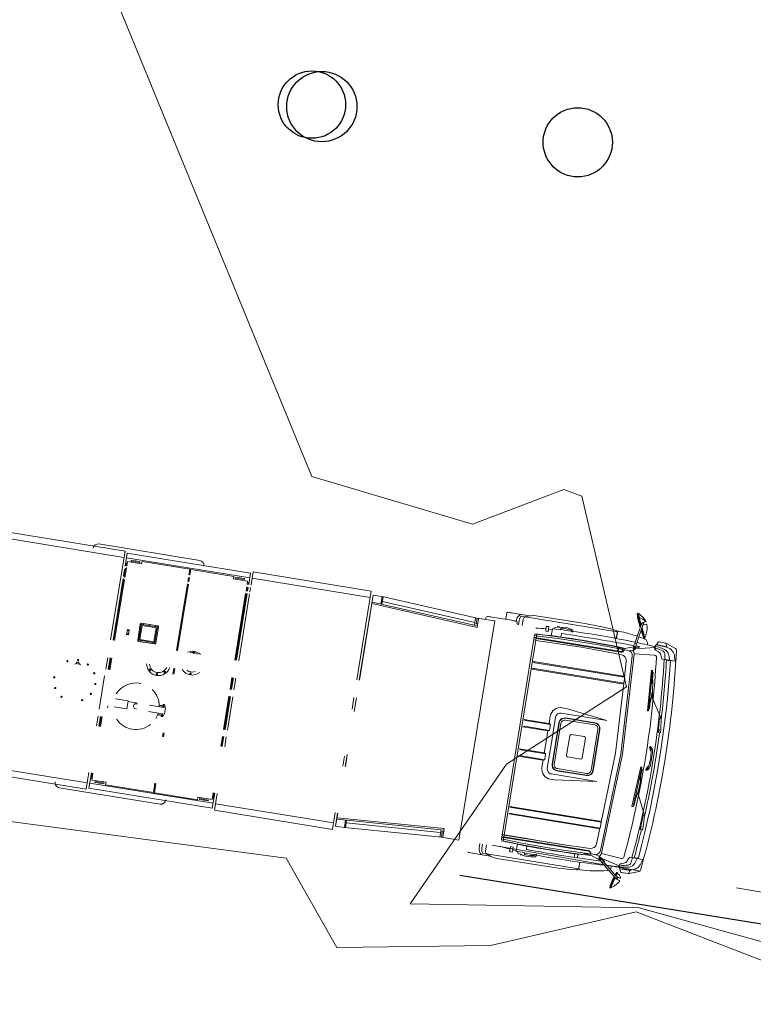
# Model space of a CAD drawing. Header units: metres. Extents: x 0 to 385757, y 0 to 6885278.
# Tile 64 of 108: x 308682 to 308689, y 6884449 to 6884459. Entities that reach past the tile are written whole.
import ezdxf

# ---------------------------------------------------------------- set-up
doc = ezdxf.new("R2010")
doc.units = ezdxf.units.M
doc.linetypes.add('STVEGKANT', pattern=[2.5, 1.5, -1])
for name, color, linetype in [('1', 1, 'Continuous'), ('K--DI---', 7, 'Continuous'), ('K--DI---Gjerde', 9, 'Continuous')]:
    doc.layers.add(name, color=color, linetype=linetype)
for name, color, linetype, lineweight in [('Brannbil', 9, 'Continuous', 9), ('K--DI---06002--MurLoddrett-STMUR', 8, 'STREK MED BDS208', 9), ('K--DI---07007--AnnetVegarealAvgrensning-STVEGKANT', 252, 'STVEGKANT', 20), ('K--DI---Høydekurve-KURVE', 8, 'Continuous', 9)]:
    doc.layers.add(name, color=color, linetype=linetype, lineweight=lineweight)
doc.layers.add('K--DI---HUS_PRIKK', color=7, linetype='Continuous', true_color=0x000000)
doc.linetypes.add('STREK MED BDS208', pattern='A,3.5,[208,BDS.shx,S=128,R=0,X=0,Y=0]', length=3.5)

# ---------------------------------------------------------------- blocks, each defined once
blk = doc.blocks.new('BDS199')
at = {"layer": 'K--DI---'}
blk.add_circle((0, 0), 5, dxfattribs=at)
blk = doc.blocks.new('1Etasje')
at = {"layer": 'Brannbil'}
for p, q in [((72600.3, 499672.9), (72564.6, 499576.3)), ((72682.5, 499678.7), (72726.3, 499689.7)), ((72726.3, 499593.9), (72726.3, 499689.7)), ((72731.3, 499638.5), (72731.3, 499603.1)), ((73304.2, 499635.6), (73135.6, 499525.2)), ((73319.1, 499636.5), (73304.2, 499635.6)), ((73427.9, 499660.7), (73318.7, 499644)), ((73318.7, 499644), (73319.6, 499629.1)), ((73319.6, 499629.1), (73429.4, 499635.8)), ((73462.8, 499662.8), (73427.9, 499660.7)), ((73429.1, 499640.7), (73464, 499642.9)), ((73429.4, 499635.8), (73429.1, 499640.7)), ((73433.9, 499634.2), (73459.9, 499635.4)), ((73439.6, 499641.4), (73439.9, 499634.5)), ((73453.5, 499642.2), (73453.8, 499635.2)), ((73459.9, 499635.4), (73460.2, 499628.5)), ((73464, 499642.9), (73462.8, 499662.8)), ((74315.7, 499638.2), (74314.8, 499623.2)), ((74426, 499641.6), (74315.7, 499638.2)), ((74461, 499639.6), (74426, 499641.6)), ((74459.8, 499619.6), (74461, 499639.6)), ((74747, 499638.5), (74747, 499603.1)), ((74795.8, 499678.7), (74752, 499689.7)), ((74752, 499593.9), (74752, 499689.7)), ((74878, 499672.9), (74913.7, 499576.3)), ((72560.7, 499496.4), (72563.2, 499568)), ((72596.8, 499583), (72567.4, 499573.5)), ((72593, 499476.1), (72596.9, 499586)), ((72593.9, 499477), (72602.7, 499584.6)), ((72602.8, 499585.8), (72596.9, 499586)), ((72717, 499549.5), (72687.3, 499538.9)), ((72726.3, 499562.7), (72726.3, 499602.6)), ((73433.9, 499634.2), (73434.2, 499627.7)), ((73616.7, 499584.9), (73624.7, 499574.9)), ((73624.7, 499574.9), (73658.7, 499590.9)), ((73632.5, 499588.8), (73624.7, 499574.9)), ((73626.2, 499596.6), (73632.5, 499588.8)), ((73658.7, 499590.9), (73658.7, 499594.3)), ((73819.6, 499590.9), (73819.6, 499594.3)), ((73853.6, 499574.9), (73819.6, 499590.9)), ((73852.1, 499596.6), (73845.8, 499588.8)), ((73845.8, 499588.8), (73853.6, 499574.9)), ((73861.6, 499584.9), (73853.6, 499574.9)), ((73854.6, 499531.8), (73855, 499538.8)), ((73855, 499538.8), (73964.8, 499532.3)), ((74119.6, 499542.1), (74041.3, 499538.8)), ((74300.2, 499631.6), (74119.6, 499542.1)), ((74315.2, 499630.7), (74300.2, 499631.6)), ((74314.8, 499623.2), (74424.6, 499616.7)), ((74424.6, 499616.7), (74424.9, 499621.7)), ((74424.9, 499621.7), (74459.8, 499619.6)), ((74428.8, 499614.7), (74428.3, 499608.1)), ((74428.8, 499614.7), (74454.8, 499612.7)), ((74435.3, 499621.1), (74434.8, 499614.2)), ((74449.3, 499620.2), (74448.8, 499613.2)), ((74454.8, 499612.7), (74454.3, 499605.8)), ((74752, 499562.7), (74752, 499593.9)), ((74761.3, 499549.5), (74791, 499538.9)), ((74875.5, 499585.8), (74881.4, 499586)), ((74884.4, 499477), (74875.6, 499584.6)), ((74885.3, 499476.1), (74881.4, 499586)), ((74881.5, 499583), (74910.9, 499573.5)), ((74917.6, 499496.4), (74915.1, 499568)), ((72593.1, 499479.1), (72564.5, 499490.7)), ((72595.9, 499476), (72593, 499476.1)), ((72611.3, 499468.7), (72593.9, 499477)), ((72621, 499468.7), (72611.3, 499468.7)), ((72618.9, 499465.1), (72622.5, 499465.1)), ((72621.8, 499468.7), (72621.8, 499465.1)), ((72622.5, 499465.1), (72669.4, 499275.2)), ((72641.8, 499466.8), (72628.5, 499472.1)), ((72646.8, 499482.8), (72641.8, 499466.8)), ((72650.8, 499482.8), (72646.8, 499482.8)), ((72658.1, 499507.8), (72650.8, 499482.8)), ((72701, 499477.2), (72719.2, 499270.4)), ((73263.9, 499507), (72854.7, 499482)), ((72854.7, 499482), (72855.5, 499470)), ((72855.5, 499470), (73264.7, 499495)), ((72873.3, 499490.1), (72983.1, 499496.8)), ((72873.7, 499483.2), (72873.3, 499490.1)), ((72983.1, 499496.8), (72983.5, 499489.9)), ((73135.6, 499525.2), (73058.2, 499512.4)), ((73244.5, 499512.8), (73134.8, 499506.1)), ((73134.8, 499506.1), (73135.2, 499499.1)), ((73245, 499505.8), (73244.5, 499512.8)), ((73264.7, 499495), (73263.9, 499507)), ((73835.6, 499532.9), (73834.9, 499520.9)), ((73834.9, 499520.9), (74244.2, 499496.7)), ((74244.9, 499508.7), (73835.6, 499532.9)), ((73964.8, 499532.3), (73964.4, 499525.3)), ((74116.5, 499523.3), (74116.1, 499516.3)), ((74226.3, 499516.8), (74116.5, 499523.3)), ((74225.9, 499509.8), (74226.3, 499516.8)), ((74244.2, 499496.7), (74244.9, 499508.7)), ((74777.3, 499477.2), (74759.1, 499270.4)), ((74855.8, 499465.1), (74808.9, 499275.2)), ((74820.2, 499507.8), (74827.5, 499482.8)), ((74827.5, 499482.8), (74831.5, 499482.8)), ((74831.5, 499482.8), (74836.5, 499466.8)), ((74836.5, 499466.8), (74849.8, 499472.1)), ((74837.6, 499304.7), (74972.6, 499465.6)), ((74851.4, 499293.1), (74986.4, 499454)), ((74859.4, 499465.1), (74855.8, 499465.1)), ((74856.5, 499468.7), (74856.5, 499465.1)), ((74857.3, 499468.7), (74867, 499468.7)), ((74867, 499468.7), (74884.4, 499477)), ((74882.4, 499476), (74885.3, 499476.1)), ((74885.2, 499479.1), (74913.8, 499490.7)), ((74925.4, 499456.9), (74927.9, 499460.4)), ((74925.6, 499449.9), (74925.4, 499456.9)), ((74958, 499448.1), (74925.4, 499456.9)), ((74925.6, 499449.9), (74953.2, 499442.5)), ((74960.8, 499451.5), (74927.9, 499460.4)), ((74935.2, 499464.4), (74933.7, 499458.8)), ((74975.6, 499493.7), (74968.3, 499462.4)), ((74972.4, 499437.3), (75085.9, 499406.9)), ((75089.6, 499412.9), (74977.1, 499443)), ((75089.2, 499417.1), (74980, 499446.4)), ((75001, 499491.1), (74990.5, 499456.4)), ((72407, 499343.4), (72419.3, 499313.3)), ((72542.7, 499352.3), (72448, 499308.2)), ((72546.1, 499348.4), (72456.6, 499306.7)), ((72546.9, 499343.3), (72465.2, 499305.2)), ((72537.2, 499349.8), (72537.2, 499349.9)), ((72546.1, 499348.4), (72542.7, 499352.3)), ((72546.9, 499343.3), (72546.1, 499348.4)), ((72599.6, 499387.8), (72609.5, 499387.8)), ((74878.7, 499387.8), (74868.8, 499387.8)), ((75084.2, 499421.9), (75083.4, 499418.7)), ((75085.9, 499406.9), (75089.6, 499412.9)), ((75089.6, 499412.9), (75089.2, 499417.1)), ((72309.3, 499244.7), (72354.6, 499265.9)), ((72309.6, 499240.5), (72309.3, 499244.7)), ((72309.6, 499240.5), (72350.1, 499259.3)), ((72314.3, 499235.2), (72309.6, 499240.5)), ((72313.3, 499250.3), (72314.7, 499247.3)), ((72353.6, 499253.6), (72314.3, 499235.2)), ((72419.6, 499294.9), (72349.7, 499262.3)), ((72350.4, 499257.1), (72349.7, 499262.3)), ((72428.2, 499293.4), (72350.4, 499257.1)), ((72353.9, 499253.2), (72350.4, 499257.1)), ((72436.8, 499291.9), (72353.9, 499253.2)), ((72355.1, 499264.8), (72354.6, 499265.9)), ((72383.3, 499332.9), (72399.7, 499300.6)), ((72385.6, 499327.3), (72399.8, 499300.4)), ((72615.1, 499260.4), (72408.4, 499296.9)), ((72618.3, 499278.2), (72411.5, 499314.6)), ((72618.3, 499278.2), (72615.1, 499260.4)), ((72615.1, 499260.4), (72644.3, 499253.3)), ((72618.3, 499278.2), (72648.2, 499274.9)), ((72648.2, 499274.9), (72644.3, 499253.3)), ((72653.2, 499251.7), (72644.3, 499253.3)), ((72657.8, 499273.2), (72648.2, 499274.9)), ((72650.5, 499307.9), (72658.5, 499273.7)), ((72684, 499166.4), (72651.8, 499255.5)), ((72699.4, 499212.1), (72680.1, 499265.7)), ((73739.2, 499316.6), (72722.5, 499270.7)), ((73739.2, 499247.7), (73029.2, 499215.6)), ((73739.2, 499316.6), (74755.8, 499270.7)), ((73739.2, 499247.7), (74449.1, 499215.6)), ((74778.9, 499212.1), (74798.2, 499265.7)), ((74794.3, 499166.4), (74826.5, 499255.5)), ((74810.5, 499275.5), (74816.8, 499283)), ((74837.6, 499304.7), (74816.8, 499283)), ((74833.6, 499268.9), (74816.8, 499283)), ((74827.8, 499307.9), (74823.6, 499290.1)), ((74827.3, 499261.4), (74833.6, 499268.9)), ((74851.4, 499293.1), (74833.6, 499268.9)), ((74851.4, 499293.1), (74837.6, 499304.7)), ((72681.3, 499173.7), (72677.9, 499083.2)), ((72681.6, 499148.6), (72717.2, 499148.6)), ((72688.8, 499096.5), (72685.1, 499160.7)), ((72749.2, 499147), (72746.7, 499081.2)), ((72968.3, 499212.8), (72807.3, 499205.6)), ((72961.2, 499198), (72961.2, 498282.8)), ((72968.7, 499213.5), (72962.2, 499201.9)), ((72969.2, 499214.1), (72969.2, 498298.8)), ((73027.2, 499215.6), (72971.2, 499215.6)), ((73029.2, 499215.6), (73029.2, 498298.8)), ((73029.8, 499213.5), (73036.2, 499201.9)), ((73037.2, 499198), (73037.2, 498282.8)), ((74441.1, 499198), (74441.1, 498282.8)), ((74448.5, 499213.5), (74442.1, 499201.9)), ((74449.1, 499215.6), (74449.1, 498298.8)), ((74451.1, 499215.6), (74507.1, 499215.6)), ((74509.1, 499214.1), (74509.1, 498298.8)), ((74509.6, 499213.5), (74516.1, 499201.9)), ((74510, 499212.8), (74671, 499205.6)), ((74517.1, 499198), (74517.1, 498282.8)), ((74729.1, 499147), (74731.6, 499081.2)), ((74789.5, 499096.5), (74793.2, 499160.7)), ((74797, 499173.7), (74800.4, 499083.2)), ((72529.3, 499065.2), (72529.3, 498128.4)), ((72534.8, 499069.9), (72596.3, 499069.9)), ((72540.9, 499067.9), (72596.3, 499067.9)), ((72677.9, 499083.2), (72673.4, 498883)), ((72681.6, 499108.6), (72717.2, 499108.6)), ((72691.8, 499093.6), (72694.3, 499093.6)), ((72718.5, 499138.4), (72718.5, 498272.7)), ((72726.1, 499134.2), (72726.1, 498272.7)), ((72746.7, 499081.1), (72742.2, 498882)), ((73428.2, 499107.8), (73373.4, 498682.7)), ((73428.2, 499107.8), (73428.2, 498642.8)), ((73528.5, 499053.6), (73949.8, 499053.6)), ((73528.5, 499050.4), (73949.8, 499050.4)), ((74050.1, 499107.8), (74050.1, 498642.8)), ((74050.1, 499107.8), (74104.9, 498682.7)), ((74731.6, 499081.1), (74736.1, 498882)), ((74752.2, 499134.2), (74752.2, 498272.7)), ((74759.8, 499138.4), (74759.8, 498272.7)), ((74786.5, 499093.6), (74784, 499093.6)), ((74800.4, 499083.2), (74804.9, 498883)), ((74943.5, 499069.9), (74882, 499069.9)), ((74937.4, 499067.9), (74882, 499067.9)), ((74949, 499065.2), (74949, 498128.4)), ((73469.3, 498693.2), (73469.3, 498994.4)), ((73472.5, 498693.2), (73472.5, 498994.4)), ((73490.6, 498692.6), (73490.6, 498994.9)), ((73528.5, 499032.3), (73949.8, 499032.3)), ((73987.7, 498692.6), (73987.7, 498994.9)), ((74005.8, 498693.2), (74005.8, 498994.4)), ((74009, 498693.2), (74009, 498994.4)), ((74843, 499036.9), (74803.9, 499036.9)), ((74843.4, 499004.9), (74805.1, 499004.9)), ((72673.4, 498883), (72672.4, 498732.7)), ((72742.2, 498882), (72741.2, 498733)), ((73624.1, 498778.8), (73624.1, 498908.8)), ((73639.1, 498923.8), (73839.2, 498923.8)), ((73854.2, 498778.8), (73854.2, 498908.8)), ((74735, 498909.3), (74735, 498250.5)), ((74736.1, 498882), (74737.1, 498733)), ((74804.9, 498883), (74805.9, 498732.7)), ((73639.1, 498763.8), (73839.2, 498763.8)), ((72499.4, 498689.9), (72499.4, 498236.1)), ((72672.4, 498732.7), (72675.9, 498482.6)), ((72741.2, 498733), (72744.7, 498483.5)), ((73373.4, 498682.8), (73373.4, 498642.8)), ((73528.5, 498655.3), (73949.8, 498655.3)), ((74104.9, 498682.8), (74104.9, 498642.8)), ((74737.1, 498733), (74733.6, 498483.5)), ((74805.9, 498732.7), (74802.4, 498482.6)), ((74978.9, 498689.9), (74978.9, 498236.1)), ((72579.6, 498620.9), (72601.6, 498624.9)), ((72601.6, 498610.9), (72588.7, 498609)), ((72601.6, 498610.9), (72601.6, 498624.9)), ((73478.2, 498592.8), (73739.2, 498592.8)), ((73528.5, 498637.2), (73949.8, 498637.2)), ((73528.5, 498633.9), (73949.8, 498633.9)), ((73558.6, 498551.5), (73552.2, 498539.8)), ((73559.2, 498552.1), (73559.2, 498298.8)), ((73618, 498552.5), (73560.4, 498552.5)), ((73619.2, 498552.1), (73619.2, 498298.8)), ((73619.7, 498551.5), (73626.2, 498539.8)), ((74000.1, 498592.8), (73739.2, 498592.8)), ((73858.6, 498551.5), (73852.1, 498539.8)), ((73859.1, 498552.1), (73859.1, 498298.8)), ((73860.3, 498552.5), (73918, 498552.5)), ((73919.1, 498552.1), (73919.1, 498298.8)), ((73919.7, 498551.5), (73926.1, 498539.8)), ((74898.7, 498620.9), (74876.7, 498624.9)), ((74876.7, 498610.9), (74876.7, 498624.9)), ((74876.7, 498610.9), (74889.6, 498609)), ((72586.6, 498437.9), (72569.6, 498517.9)), ((72571.6, 498485.9), (72576.4, 498485.9)), ((72571.6, 498485.9), (72571.6, 498465.9)), ((72571.6, 498465.9), (72580.6, 498465.9)), ((72601.6, 498435.9), (72601.6, 498497.9)), ((72641.2, 498514.9), (72671.3, 498514.9)), ((72675.9, 498482.8), (72681.4, 498282.8)), ((72690.9, 498482.8), (72699.4, 498282.8)), ((72744.7, 498483.5), (72746.8, 498272.7)), ((73478.2, 498538), (73551.4, 498538)), ((73478.2, 498538), (73551.4, 498538)), ((73551.2, 498536), (73551.2, 498282.8)), ((73626.9, 498538), (73739.2, 498538)), ((73627.2, 498536), (73627.2, 498282.8)), ((73851.4, 498538), (73739.2, 498538)), ((73851.1, 498536), (73851.1, 498282.8)), ((74000.1, 498538), (73926.9, 498538)), ((74000.1, 498538), (73926.9, 498538)), ((73927.1, 498536), (73927.1, 498282.8)), ((74733.6, 498483.5), (74731.5, 498272.7)), ((74787.4, 498482.8), (74778.9, 498282.8)), ((74802.4, 498482.8), (74796.9, 498282.8)), ((74837.1, 498514.9), (74807, 498514.9)), ((74876.7, 498435.9), (74876.7, 498497.9)), ((74891.7, 498437.9), (74908.7, 498517.9)), ((74906.7, 498465.9), (74897.7, 498465.9)), ((74906.7, 498485.9), (74901.9, 498485.9)), ((74906.7, 498485.9), (74906.7, 498465.9)), ((72601.6, 498435.9), (72586.6, 498437.9)), ((72637.3, 498380.9), (72587.4, 498377.8)), ((72587.4, 498377.8), (72588.9, 498352.9)), ((72588.9, 498352.9), (72638.8, 498356)), ((72606.9, 498417.9), (72674.6, 498417.9)), ((72610.2, 498417.9), (72612.3, 498382.9)), ((72638.8, 498356), (72637.3, 498380.9)), ((74871.4, 498417.9), (74803.7, 498417.9)), ((74839.5, 498356), (74841, 498380.9)), ((74889.4, 498352.9), (74839.5, 498356)), ((74841, 498380.9), (74890.9, 498377.8)), ((74868.1, 498417.9), (74866, 498382.9)), ((74876.7, 498435.9), (74891.7, 498437.9)), ((74890.9, 498377.8), (74889.4, 498352.9)), ((72680.3, 498298), (72681.2, 498289.7)), ((72680.9, 498271.8), (72681.7, 498250.5)), ((72681.4, 498282.8), (72681.7, 498272.7)), ((72681.7, 498272.7), (74796.6, 498272.7)), ((72694.2, 498269.8), (72694.2, 498253.8)), ((72697.1, 498250.9), (74781.2, 498250.9)), ((72699.4, 498282.8), (72700.1, 498272.7)), ((72715.6, 498269.8), (72715.6, 498253.8)), ((72723.2, 498269.8), (72723.2, 498253.8)), ((72743.9, 498269.8), (72743.9, 498253.8)), ((74734.4, 498269.8), (74734.4, 498253.8)), ((74755.1, 498269.8), (74755.1, 498253.8)), ((74762.7, 498269.8), (74762.7, 498253.8)), ((74778.9, 498282.8), (74778.2, 498272.7)), ((74784.1, 498269.8), (74784.1, 498253.8)), ((74796.9, 498282.8), (74796.6, 498272.7)), ((74797.4, 498271.8), (74796.6, 498250.5)), ((74798, 498298), (74797.1, 498289.7)), ((72511.8, 497943.6), (72511.8, 498168)), ((74966.5, 497943.6), (74966.5, 498168)), ((72526.8, 498089.8), (72526.8, 498133)), ((72554.3, 498112), (72619.3, 498112)), ((72574.8, 498072.4), (72619.3, 498072.4)), ((72619.3, 498059.1), (72604.1, 498059.1)), ((74924, 498112), (74859, 498112)), ((74903.5, 498072.4), (74859, 498072.4)), ((74951.5, 498089.8), (74951.5, 498133)), ((72511.8, 497943.6), (72511.8, 497990.7)), ((72574.8, 498044.9), (72588, 498044.9)), ((72584.3, 497797.9), (72584.3, 497997.9)), ((74903.5, 498044.9), (74859, 498044.9)), ((74966.5, 497943.6), (74966.5, 497990.7)), ((72515.4, 497938.9), (72584.3, 497938.9)), ((72619.3, 497830.4), (74859, 497830.4)), ((72619.3, 497650.4), (72619.3, 497830.4)), ((74859, 497650.4), (74859, 497830.4)), ((72559.2, 496670.5), (72619.3, 497650.4)), ((72619.3, 497736.7), (72604.1, 497736.7)), ((72711.1, 497665.4), (72619.3, 497665.4)), ((72678.6, 497650.4), (72619.3, 497650.4)), ((72629.6, 496580.5), (72696.1, 497665.4)), ((72644.7, 496580.5), (72711.1, 497665.4)), ((72678.6, 497650.4), (72678.6, 497665.4)), ((74833.6, 496580.5), (74767.2, 497665.4)), ((74767.2, 497665.4), (74859, 497665.4)), ((74848.7, 496580.5), (74782.2, 497665.4)), ((74799.7, 497650.4), (74799.7, 497665.4)), ((74799.7, 497650.4), (74859, 497650.4)), ((74919.1, 496670.5), (74859, 497650.4)), ((72607.7, 496680.4), (72666.2, 497635.4)), ((72694.3, 497635.4), (72619.3, 497635.4)), ((72693.1, 497615.3), (72693.1, 497613.3)), ((74784, 497635.4), (74859, 497635.4)), ((74870.6, 496680.4), (74812.1, 497635.4)), ((72559.2, 496680.5), (72635.7, 496680.5)), ((72559.2, 496620.5), (72559.2, 496670.5)), ((72559.2, 496670.5), (72635.1, 496670.5)), ((74842.6, 496680.3), (74918.5, 496680.5)), ((74843.2, 496670.3), (74919.1, 496670.5)), ((74919.1, 496670.5), (74919.1, 496578.5)), ((72559.2, 496580.5), (72559.2, 496620.5)), ((72559.2, 496580.5), (73429.2, 496580.5)), ((72559.2, 496578.5), (73429.2, 496578.5)), ((73609.2, 496580.5), (73748.8, 496580.5)), ((73609.2, 496578.5), (73748.8, 496578.5)), ((74188.8, 496580.5), (74308.8, 496580.5)), ((74188.8, 496578.5), (74308.8, 496578.5)), ((74785.4, 496580.5), (74919.1, 496580.5)), ((74785.4, 496578.5), (74919.1, 496578.5)), ((72522.3, 496554.5), (73429.2, 496554.5)), ((72522.3, 496554.5), (72522.3, 495347.6)), ((72587.3, 496554.5), (72587.3, 495347.6)), ((73609.2, 496554.5), (73728.8, 496554.5)), ((74208.8, 496554.5), (74308.8, 496554.5)), ((74785.4, 496554.5), (74956, 496554.5)), ((74891, 496554.5), (74891, 495347.6)), ((74956, 496554.5), (74956, 495347.6)), ((72522.3, 495347.6), (72656.3, 495347.6)), ((72538.3, 495323.7), (72538.3, 494063.8)), ((72538.3, 495323.7), (72656.3, 495323.7)), ((72587.3, 495347.6), (72656.3, 495347.6)), ((72588.3, 494063.8), (72588.3, 495323.7)), ((72623.3, 495307.7), (72623.3, 495162.7)), ((72623.3, 495307.7), (72656.3, 495307.7)), ((72638.3, 495307.7), (72638.3, 495323.7)), ((72638.3, 495317.7), (72656.3, 495317.7)), ((72681.5, 495347.6), (72724.6, 495347.6)), ((72681.5, 495347.6), (72724.6, 495347.6)), ((72681.5, 495323.7), (72724.6, 495323.7)), ((72681.5, 495317.7), (72724.6, 495317.7)), ((72681.5, 495307.7), (72724.6, 495307.7)), ((72748, 495347.6), (73429.2, 495347.6)), ((72748, 495347.6), (73429.2, 495347.6)), ((72748, 495323.7), (73429.2, 495323.7)), ((72748, 495317.7), (73429.2, 495317.7)), ((72748, 495307.7), (73429.2, 495307.7)), ((73609.2, 495347.6), (73728.8, 495347.6)), ((73609.2, 495347.6), (73728.8, 495347.6)), ((73609.2, 495323.7), (73728.8, 495323.7)), ((73609.2, 495317.7), (73728.8, 495317.7)), ((73609.2, 495307.7), (73728.8, 495307.7)), ((74138.8, 495347.6), (73798.8, 495347.6)), ((73798.8, 495347.6), (73864, 495347.6)), ((74138.8, 495323.7), (73798.8, 495323.7)), ((73798.8, 495317.7), (74138.8, 495317.7)), ((73798.8, 495307.7), (74138.8, 495307.7)), ((74308.8, 495347.6), (74208.8, 495347.6)), ((74308.8, 495323.7), (74208.8, 495323.7)), ((74208.8, 495317.7), (74308.8, 495317.7)), ((74208.8, 495307.7), (74308.8, 495307.7)), ((74956, 495347.6), (74785.4, 495347.6)), ((74940, 495323.7), (74785.4, 495323.7)), ((74785.4, 495317.7), (74840, 495317.7)), ((74785.4, 495307.7), (74855, 495307.7)), ((74840, 495307.7), (74840, 495323.7)), ((74855, 495307.7), (74855, 495162.7)), ((74890, 494063.8), (74890, 495323.7)), ((74940, 495323.7), (74940, 494063.8)), ((72623.3, 495162.7), (72598.3, 495162.7)), ((72598.3, 495162.7), (72623.3, 495162.7)), ((72598.3, 494723.5), (72598.3, 495162.7)), ((74855, 495162.7), (74880, 495162.7)), ((74880, 494723.5), (74880, 495162.7)), ((72494.3, 494798.2), (72494.3, 493768.3)), ((74984, 494798.2), (74984, 493768.3)), ((72656.3, 494723.5), (72598.3, 494723.5)), ((72598.3, 494224.8), (72598.3, 494713.5)), ((72598.3, 494713.5), (72656.3, 494713.5)), ((72724.6, 494723.5), (72681.5, 494723.5)), ((72681.5, 494713.5), (72724.6, 494713.5)), ((73429.2, 494723.5), (72748, 494723.5)), ((72748, 494713.5), (73429.2, 494713.5)), ((73669.6, 494723.5), (73609.2, 494723.5)), ((73609.2, 494713.5), (73669.6, 494713.5)), ((73986.6, 494680.2), (73986.6, 494668.2)), ((73999.1, 494680.2), (73986.6, 494680.2)), ((73999.1, 494629.3), (73999.1, 494689.7)), ((73999.1, 494689.7), (74003.1, 494689.7)), ((73999.1, 494680.7), (74003.1, 494680.7)), ((74003.1, 494630.2), (74003.1, 494689.7)), ((74016.6, 494680.2), (74003.1, 494680.2)), ((74016.6, 494697.2), (74081.6, 494697.2)), ((74016.6, 494533.2), (74016.6, 494697.2)), ((74081.6, 494697.2), (74081.6, 494533.2)), ((74095.1, 494680.2), (74081.6, 494680.2)), ((74095.1, 494630.2), (74095.1, 494689.7)), ((74099.1, 494689.7), (74095.1, 494689.7)), ((74099.1, 494680.7), (74095.1, 494680.7)), ((74099.1, 494629.3), (74099.1, 494689.7)), ((74111.6, 494680.2), (74099.1, 494680.2)), ((74111.6, 494668.2), (74111.6, 494680.2)), ((74269.6, 494723.5), (74308.8, 494723.5)), ((74269.6, 494713.5), (74308.8, 494713.5)), ((74785.4, 494723.5), (74880, 494723.5)), ((74785.4, 494713.5), (74880, 494713.5)), ((74880, 494224.8), (74880, 494713.5)), ((73986.6, 494668.2), (73999.1, 494668.2)), ((74003.1, 494668.2), (74016.6, 494668.2)), ((74081.6, 494668.2), (74095.1, 494668.2)), ((74099.1, 494668.2), (74111.6, 494668.2)), ((73225.7, 494477.8), (73225.7, 494325.8)), ((73382.7, 494482.8), (73230.7, 494482.8)), ((73234.7, 494473.8), (73234.7, 494329.8)), ((73378.7, 494473.8), (73234.7, 494473.8)), ((73244.2, 494488.3), (73250.2, 494488.3)), ((73247.2, 494485.3), (73247.2, 494491.3)), ((73304.2, 494488.3), (73310.2, 494488.3)), ((73307.2, 494485.3), (73307.2, 494491.3)), ((73364.2, 494488.3), (73370.2, 494488.3)), ((73367.2, 494485.3), (73367.2, 494491.3)), ((73378.7, 494329.8), (73378.7, 494473.8)), ((73387.7, 494325.8), (73387.7, 494477.8)), ((73223.2, 494462.3), (73217.2, 494462.3)), ((73223.2, 494402.3), (73217.2, 494402.3)), ((73220.2, 494459.3), (73220.2, 494465.3)), ((73220.2, 494399.3), (73220.2, 494405.4)), ((73390.2, 494462.3), (73396.2, 494462.3)), ((73390.2, 494402.3), (73396.2, 494402.3)), ((73393.2, 494459.3), (73393.2, 494465.3)), ((73393.2, 494399.3), (73393.2, 494405.4)), ((74016.6, 494312.3), (74016.6, 494409.2)), ((73223.2, 494342.3), (73217.2, 494342.3)), ((73220.2, 494339.3), (73220.2, 494345.4)), ((73230.7, 494320.8), (73382.7, 494320.8)), ((73234.7, 494329.8), (73378.7, 494329.8)), ((73244.2, 494315.3), (73250.2, 494315.3)), ((73247.2, 494318.4), (73247.2, 494312.3)), ((73304.2, 494315.3), (73310.2, 494315.3)), ((73307.2, 494318.4), (73307.2, 494312.3)), ((73364.2, 494315.3), (73370.2, 494315.3)), ((73367.2, 494318.4), (73367.2, 494312.3)), ((73390.2, 494342.3), (73396.2, 494342.3)), ((73393.2, 494339.3), (73393.2, 494345.4)), ((74009.1, 494312.3), (74089.1, 494312.3)), ((74009.1, 494183.2), (74009.1, 494312.3)), ((74089.1, 494183.2), (74089.1, 494312.3)), ((72623.3, 494224.8), (72598.3, 494224.8)), ((72623.3, 494224.8), (72623.3, 494079.8)), ((73299.6, 494189.4), (73299.6, 494209.4)), ((73349.6, 494209.4), (73299.6, 494209.4)), ((73299.6, 494189.4), (73299.6, 494204.4)), ((73349.6, 494189.4), (73299.6, 494189.4)), ((73349.6, 494189.4), (73299.6, 494189.4)), ((73309.6, 494199.4), (73301.6, 494199.4)), ((73305.6, 494195.4), (73305.6, 494203.4)), ((73347.6, 494199.4), (73339.6, 494199.4)), ((73343.6, 494195.4), (73343.6, 494203.4)), ((73349.6, 494209.4), (73349.6, 494189.4)), ((73349.6, 494204.4), (73349.6, 494189.4)), ((74855, 494224.8), (74880, 494224.8)), ((74855, 494224.8), (74855, 494079.8)), ((72623.3, 494079.8), (72665.6, 494079.8)), ((72684.4, 494079.8), (72788.6, 494079.8)), ((72807.4, 494079.8), (73429.2, 494079.8)), ((73609.2, 494079.8), (73729.2, 494079.8)), ((74095.1, 494119.3), (74089.1, 494119.3)), ((74111.6, 494119.3), (74099.1, 494119.3)), ((74208.8, 494079.8), (74308.8, 494079.8)), ((74785.4, 494079.8), (74855, 494079.8)), ((74840, 494063.8), (74840, 494079.8)), ((72522.3, 494038.8), (73429.2, 494038.8)), ((72522.3, 494038.8), (72522.3, 490347.1)), ((72538.3, 494063.8), (72672.8, 494063.8)), ((72587.3, 494038.8), (72587.3, 490347.1)), ((72638.3, 494069.8), (72669.2, 494069.8)), ((72691.4, 494069.8), (72781.6, 494069.8)), ((72702.2, 494063.8), (72770.8, 494063.8)), ((72800.2, 494063.8), (73429.2, 494063.8)), ((72803.8, 494069.8), (73429.2, 494069.8)), ((73429.2, 494038.8), (73209.7, 494038.8)), ((73609.2, 494069.8), (73728.8, 494069.8)), ((73609.2, 494063.8), (73728.8, 494063.8)), ((73728.8, 494038.8), (73609.2, 494038.8)), ((73609.2, 494038.8), (73728.8, 494038.8)), ((73739.2, 494038.8), (73739.2, 494038.8)), ((74138.8, 494038.8), (73798.8, 494038.8)), ((73798.8, 494038.8), (74138.8, 494038.8)), ((74208.8, 494069.8), (74308.8, 494069.8)), ((74208.8, 494063.8), (74308.8, 494063.8)), ((74268.6, 494038.8), (74208.8, 494038.8)), ((74208.8, 494038.8), (74308.8, 494038.8)), ((74785.4, 494069.8), (74840, 494069.8)), ((74785.4, 494063.8), (74940, 494063.8)), ((74785.4, 494038.8), (74956, 494038.8)), ((74891, 490347.1), (74891, 494038.8)), ((74956, 494038.8), (74956, 490347.1)), ((73785.9, 493935.7), (73783.1, 493930.7)), ((73783.1, 493930.7), (73784.5, 493928.2)), ((73785.9, 493925.7), (73784.5, 493928.2)), ((73791.8, 493925.6), (73785.9, 493935.8)), ((73791.7, 493935.7), (73785.9, 493935.7)), ((73791.7, 493925.7), (73785.9, 493925.7)), ((73793.2, 493933.2), (73791.7, 493935.7)), ((73794.6, 493930.7), (73791.7, 493925.7)), ((73793.2, 493933.2), (73794.6, 493930.7)), ((73899.8, 493958.8), (73887.8, 493958.8)), ((73893.8, 493964.6), (73888.8, 493961.7)), ((73888.8, 493961.7), (73888.8, 493958.8)), ((73888.8, 493955.9), (73888.8, 493958.8)), ((73893.8, 493953), (73888.8, 493955.9)), ((73893.8, 493952.4), (73893.8, 493965.2)), ((73898.8, 493961.7), (73893.8, 493964.6)), ((73898.8, 493955.9), (73893.8, 493953)), ((73898.8, 493958.8), (73898.8, 493961.7)), ((73898.8, 493958.8), (73898.8, 493955.9)), ((73993, 493930.7), (73994.5, 493933.2)), ((73995.9, 493925.7), (73993, 493930.7)), ((73995.9, 493935.7), (73994.5, 493933.2)), ((74001.7, 493935.7), (73995.9, 493935.7)), ((74001.7, 493925.7), (73995.9, 493925.7)), ((74004.6, 493930.7), (74001.7, 493935.7)), ((74003.1, 493928.2), (74001.7, 493925.7)), ((74003.1, 493928.2), (74004.6, 493930.7)), ((73717.1, 493850.9), (73706.9, 493856.8)), ((73712, 493859.6), (73707, 493856.7)), ((73707, 493856.7), (73707, 493850.9)), ((73707, 493850.9), (73709.5, 493849.5)), ((73712, 493848), (73709.5, 493849.5)), ((73714.5, 493858.1), (73712, 493859.6)), ((73717, 493850.9), (73712, 493848)), ((73714.5, 493858.1), (73717, 493856.7)), ((73717, 493856.7), (73717, 493850.9)), ((74070.7, 493856.7), (74073.2, 493858.1)), ((74070.7, 493850.9), (74070.7, 493856.7)), ((74075.7, 493848), (74070.7, 493850.9)), ((74075.7, 493859.6), (74073.2, 493858.1)), ((74080.7, 493856.7), (74075.7, 493859.6)), ((74078.2, 493849.5), (74075.7, 493848)), ((74078.2, 493849.5), (74080.7, 493850.9)), ((74080.7, 493850.9), (74080.7, 493856.7)), ((73689.7, 493748.8), (73677.9, 493748.8)), ((73681, 493753.8), (73678.1, 493748.8)), ((73678.1, 493748.8), (73681, 493743.8)), ((73692.2, 493748.8), (73680.4, 493748.8)), ((73683.8, 493753.8), (73681, 493753.8)), ((73681, 493743.8), (73683.8, 493743.8)), ((73683.8, 493753.8), (73686.7, 493753.8)), ((73686.7, 493743.8), (73683.8, 493743.8)), ((73686.7, 493753.8), (73689.6, 493748.8)), ((73689.6, 493748.8), (73686.7, 493743.8)), ((73705.6, 493741.8), (73705.6, 493755.8)), ((73723.1, 493763.8), (73713.6, 493763.8)), ((73723.1, 493733.8), (73713.6, 493733.8)), ((73717.1, 493646.8), (73706.9, 493640.9)), ((73709.5, 493648.2), (73707, 493646.7)), ((73707, 493646.7), (73707, 493640.9)), ((73707, 493640.9), (73712, 493638.1)), ((73709.5, 493648.2), (73712, 493649.6)), ((73712, 493649.6), (73717, 493646.7)), ((73712, 493638.1), (73714.5, 493639.5)), ((73717, 493640.9), (73714.5, 493639.5)), ((73717, 493646.7), (73717, 493640.9)), ((74070.7, 493646.7), (74075.7, 493649.6)), ((74070.7, 493640.9), (74070.7, 493646.7)), ((74073.2, 493639.5), (74070.7, 493640.9)), ((74073.2, 493639.5), (74075.7, 493638.1)), ((74075.7, 493649.6), (74078.2, 493648.2)), ((74075.7, 493638.1), (74080.7, 493640.9)), ((74080.7, 493646.7), (74078.2, 493648.2)), ((74080.7, 493640.9), (74080.7, 493646.7)), ((73888.8, 493541.7), (73893.8, 493544.6)), ((73888.8, 493538.8), (73888.8, 493541.7)), ((73888.8, 493538.8), (73888.8, 493536)), ((73888.8, 493536), (73893.8, 493533.1)), ((73893.8, 493547.2), (73893.8, 493535.4)), ((73893.8, 493544.6), (73898.8, 493541.7)), ((73893.8, 493533.1), (73898.8, 493536)), ((73898.8, 493541.7), (73898.8, 493538.8)), ((73898.8, 493536), (73898.8, 493538.8)), ((73993, 493567), (73995.9, 493572)), ((73994.5, 493564.5), (73993, 493567)), ((73994.5, 493564.5), (73995.9, 493562)), ((73995.9, 493572.1), (74001.8, 493561.9)), ((73995.9, 493572), (74001.7, 493572)), ((73995.9, 493562), (74001.7, 493562)), ((74001.7, 493572), (74003.1, 493569.5)), ((74001.7, 493562), (74004.6, 493567)), ((74004.6, 493567), (74003.1, 493569.5))]:
    blk.add_line(p, q, dxfattribs=at)
for points in [[(72611.3, 499468.7, -0.049602), (72627.7, 499565.8)], [(72631, 499477.8, -0.051562), (72645.5, 499552.6)], [(74847.3, 499477.8, 0.051562), (74832.8, 499552.6)], [(74867, 499468.7, 0.049602), (74850.6, 499565.8)], [(73739.2, 499301.6), (72746.2, 499256.7, 0.39005), (72697.6, 499207.8), (72692.9, 499082.8), (72688.4, 498882.8), (72687.4, 498732.8), (72690.9, 498482.8)], [(73739.2, 499301.6), (74732.1, 499256.7, -0.39005), (74780.7, 499207.8), (74785.4, 499082.8), (74789.9, 498882.8), (74790.9, 498732.8), (74787.4, 498482.8)]]:
    blk.add_lwpolyline(points, format="xyb", dxfattribs=at)
for points in [[(72672.1, 499576.7), (72689.3, 499580.2), (72717.6, 499584)], [(72676.1, 499618), (72689.3, 499622.7), (72726.3, 499632.4)], [(74802.2, 499618), (74789, 499622.7), (74752, 499632.4)], [(74806.3, 499576.7), (74789, 499580.2), (74760.7, 499584)]]:
    blk.add_lwpolyline(points, dxfattribs=at)
for points in [[(72674.4, 499265.5), (72665.9, 499270.4), (72657.4, 499265.5), (72657.4, 499255.7), (72665.9, 499250.8), (72674.4, 499255.7)], [(74803.9, 499265.5), (74812.4, 499270.4), (74820.9, 499265.5), (74820.9, 499255.7), (74812.4, 499250.8), (74803.9, 499255.7)], [(72613.3, 495272.7), (72613.3, 495182.7), (72603.3, 495182.7), (72603.3, 495272.7)], [(74865, 495272.7), (74865, 495182.7), (74875, 495182.7), (74875, 495272.7)], [(72613.3, 494114.8), (72613.3, 494204.8), (72603.3, 494204.8), (72603.3, 494114.8)], [(74865, 494114.8), (74865, 494204.8), (74875, 494204.8), (74875, 494114.8)]]:
    blk.add_lwpolyline(points, close=True, dxfattribs=at)
blk.add_lwpolyline([(73399.2, 494319.3, -0.414214), (73389.2, 494309.3), (73224.2, 494309.3, -0.414214), (73214.2, 494319.3), (73214.2, 494484.3, -0.414214), (73224.2, 494494.3), (73389.2, 494494.3, -0.414214), (73399.2, 494484.3)], format="xyb", close=True, dxfattribs=at)
for centre, radius in [((72665.9, 499260.6), 6), ((74812.4, 499260.6), 6), ((73421.7, 494889.7), 6.2), ((73636.7, 494889.7), 6.2), ((73665.2, 494630.7), 6.2), ((73665.2, 494478.7), 6.2), ((73696.7, 494554.7), 6.2), ((73305.6, 494199.4), 2), ((73343.6, 494199.4), 2), ((73788.8, 493930.7), 6.25), ((73788.8, 493930.7), 3), ((73893.8, 493958.8), 6.25), ((73893.8, 493958.8), 3), ((73998.8, 493930.7), 6.25), ((73998.8, 493930.7), 3), ((73712, 493853.8), 6.25), ((73712, 493853.8), 3), ((74075.7, 493853.8), 6.25), ((74075.7, 493853.8), 3), ((73683.8, 493748.8), 6.25), ((73683.8, 493748.8), 3), ((73712, 493643.8), 6.25), ((73712, 493643.8), 3), ((74075.7, 493643.8), 6.25), ((74075.7, 493643.8), 3), ((73893.8, 493538.8), 6.25), ((73893.8, 493538.8), 3), ((73998.8, 493567), 6.25), ((73998.8, 493567), 3)]:
    blk.add_circle(centre, radius, dxfattribs=at)
for centre, radius, start, end in [((73739.2, 489858.6), 9891.1, 83.48454, 96.51546), ((72619.1, 499665.9), 20, 96.51546, 159.69553), ((72708.4, 499575.9), 106, 104.11433, 175.29897), ((73754.2, 489705.6), 9950.2, 92.39135, 95.92977), ((72736.3, 499638.5), 5, 95.722, 180), ((73739.2, 489629.7), 10063.9, 84.278, 95.722), ((73754.2, 489705.6), 9950.2, 90.08669, 91.67431), ((73724.1, 489705.6), 9950.2, 86.59013, 89.91331), ((74742, 499638.5), 5, 0, 84.278), ((74769.9, 499575.9), 106, 4.70103, 75.88567), ((74859.2, 499665.9), 20, 20.30447, 83.48454), ((72569.2, 499567.8), 6, 107.98311, 178), ((72569.2, 499574.6), 4.9, 159.69553, 211.61749), ((72702, 499545.5), 77, 109.65382, 164.70913), ((72679, 499542.4), 35, 101.45875, 163.08675), ((72703.2, 499494.6), 47, 109.68333, 163.7398), ((72712.3, 499562.7), 14, 289.68333, 0), ((72716.3, 499593.9), 10, 277.69605, 0), ((73754.2, 489602.6), 9950.2, 90.08669, 95.97281), ((73754.2, 489682.6), 9950.2, 90.08669, 95.92977), ((73694.6, 499530.6), 95, 135.96814, 145.13944), ((73662.3, 499561.9), 50, 95.98866, 135.96814), ((73660.8, 499553.8), 45, 96.05862, 128.97986), ((73739.2, 498815.9), 787, 90, 96.05862), ((73739.2, 498828.9), 787, 90, 95.98866), ((73663.7, 499594.3), 5, 95.53979, 180), ((73724.1, 489682.6), 9950.2, 84.07023, 89.91331), ((73739.2, 498828.9), 787, 84.01134, 90), ((73739.2, 498815.9), 787, 83.94138, 90), ((73724.1, 489602.6), 9950.2, 84.02719, 89.91331), ((73814.6, 499594.3), 5, 0, 84.46021), ((73816, 499561.9), 50, 44.03186, 84.01134), ((73817.5, 499553.8), 45, 51.02014, 83.94138), ((73783.7, 499530.6), 95, 34.86056, 44.03186), ((73998.9, 498823.2), 716.9, 76.55627, 96.65559), ((73724.1, 489705.6), 9950.2, 84.07023, 85.75674), ((74762, 499593.9), 10, 180, 262.30395), ((74766, 499562.7), 14, 180, 250.31667), ((74775.1, 499494.6), 47, 16.2602, 70.31667), ((74776.3, 499545.5), 77, 15.29087, 70.34618), ((74799.3, 499542.4), 35, 16.91325, 78.54125), ((74909.1, 499567.8), 6, 2, 72.01689), ((74909.1, 499574.6), 4.9, 328.38251, 20.30447), ((72566.7, 499496.2), 6, 178, 248.01689), ((82285.3, 498829.1), 9691.9, 176.26533, 176.69543), ((72618.9, 499460.1), 5, 90, 175.71388), ((72621, 499478.7), 10, 270, 354.89349), ((72720.9, 499478.9), 20, 95.97281, 185.02907), ((73101.9, 498796.9), 716.9, 83.4398, 103.53912), ((74757.4, 499478.9), 20, 354.97093, 84.02719), ((74857.3, 499478.7), 10, 185.10651, 270), ((74859.4, 499460.1), 5, 4.28612, 90), ((65193, 498829.1), 9691.9, 3.30457, 3.73467), ((74911.6, 499496.2), 6, 291.98311, 2), ((75115.9, 499839.4), 433.2, 244.15818, 247.53615), ((74991.6, 499444), 60, 112.30894, 160.09226), ((74979.5, 499459.8), 11.5, 166.89712, 178.49995), ((74979.5, 499459.8), 11.5, 343.10288, 166.89712), ((74970.7, 499494.9), 5, 346.89712, 112.30894), ((74979.5, 499459.8), 9, 320, 140), ((74979.5, 499459.8), 11.5, 281.50005, 343.10288), ((75005.8, 499489.6), 5, 57.59614, 163.10288), ((74847.7, 499240.6), 300, 38.24032, 57.59614), ((72411.7, 499345.2), 5, 109.30469, 202.16445), ((72476.1, 499161.2), 200, 73.15195, 109.30469), ((72122.9, 500000.5), 781.9, 296.89465, 302.71685), ((72532.6, 499347.8), 5, 25, 73.15195), ((73922.4, 499029.2), 1403.7, 166.62091, 169.23528), ((72599.6, 499343.8), 44, 90, 166.62091), ((82285.3, 498829.1), 9691.9, 176.69543, 177.32948), ((65193, 498829.1), 9691.9, 3.04982, 3.30457), ((74878.7, 499343.8), 44, 58.30164, 90), ((74878.7, 499343.8), 44, 13.37909, 34.65049), ((73555.9, 499029.2), 1403.7, 2.29688, 13.37909), ((75115.9, 499839.4), 433.2, 250.05065, 265.84182), ((75079.4, 499423.2), 5, 345, 38.24032), ((72317.9, 499252.4), 5, 151.75968, 205), ((72577.7, 499112.8), 300, 132.40386, 151.75968), ((72209.7, 499656), 433.2, 284.15818, 299.05128), ((72454, 499264), 100, 140.10689, 177.57784), ((72359.1, 499268), 5, 177.57784, 205), ((72122.9, 500000.5), 781.9, 287.28315, 294.63798), ((72378.8, 499330.6), 5, 26.89712, 132.40386), ((72381.1, 499324.9), 5, 27.83555, 140.10689), ((72409.9, 499305.8), 11.5, 41.50005, 206.89712), ((72409.9, 499305.8), 11.5, 206.89712, 298.49995), ((72409.9, 499305.8), 9, 80, 260), ((73922.4, 499029.2), 1403.7, 169.96994, 177.70312), ((82285.3, 498829.1), 9691.9, 177.43677, 181.21418), ((90895.2, 498809.4), 18261.3, 178.60326, 180.90849), ((90895.2, 498809.4), 18261.3, 178.43872, 178.53632), ((72645.7, 499306.8), 5, 13.11644, 178.43872), ((72665.9, 499260.6), 15, 19.81123, 199.81123), ((72724.4, 499229.8), 40.9, 92.59005, 156.02046), ((74753.9, 499229.8), 40.9, 23.97954, 87.40995), ((74812.4, 499260.6), 15, 340.18877, 160.18877), ((74832.6, 499306.8), 5, 1.56128, 166.88356), ((56583.1, 498809.4), 18261.3, 1.55464, 1.56128), ((56583.1, 498809.4), 18261.3, 359.09151, 1.46253), ((65193, 498829.1), 9691.9, 358.78582, 2.89373), ((80499.4, 498730.2), 7831, 176.74682, 183.16404), ((72665.1, 499159.6), 20, 3.27049, 19.81123), ((72552.6, 498961.6), 252.9, 52.45829, 55.17838), ((72571.6, 498957.1), 246.4, 54.90133, 59.40239), ((72688.5, 499138.4), 30, 0, 52.45829), ((72696.1, 499134.2), 30, 0, 54.90133), ((72810.1, 499144.7), 60.9, 92.59005, 177.82314), ((72969.2, 499198), 8, 151.03107, 180), ((72970.4, 499212.5), 2, 126.11518, 151.03107), ((73028.1, 499212.5), 2, 28.96893, 53.88482), ((73029.2, 499198), 8, 0, 28.96893), ((74449.1, 499198), 8, 151.03107, 180), ((74450.3, 499212.5), 2, 126.11518, 151.03107), ((74507.9, 499212.5), 2, 28.96893, 53.88482), ((74509.1, 499198), 8, 0, 28.96893), ((74668.2, 499144.7), 60.9, 2.17686, 87.40995), ((74782.2, 499134.2), 30, 125.09867, 180), ((74789.8, 499138.4), 30, 127.54171, 180), ((74906.7, 498957.1), 246.4, 120.59761, 125.09867), ((74925.7, 498961.6), 252.9, 124.82162, 127.54171), ((74813.2, 499159.6), 20, 160.18877, 176.72951), ((66978.9, 498730.2), 7831, 356.83596, 3.25318), ((76266, 498710.9), 3766.6, 174.93811, 180.31956), ((72540.9, 499040.9), 27, 90, 174.93811), ((72534.8, 499084.9), 15, 177.70312, 270), ((72691.8, 499096.6), 3, 183.27049, 270), ((73528.5, 498994.4), 59.2, 90, 180), ((73528.5, 498994.4), 56, 90, 180), ((73949.8, 498994.4), 59.2, 0, 90), ((73949.8, 498994.4), 56, 0, 90), ((74786.5, 499096.6), 3, 270, 356.72951), ((74937.4, 499040.9), 27, 5.06189, 90), ((74943.5, 499084.9), 15, 270, 2.29688), ((71212.3, 498710.9), 3766.6, 359.68044, 5.06189), ((73528.5, 498994.4), 37.9, 90, 180), ((73949.8, 498994.4), 37.9, 0, 90), ((73639.1, 498908.8), 15, 90, 180), ((73839.2, 498908.8), 15, 0, 90), ((73639.1, 498778.8), 15, 180, 270), ((73839.2, 498778.8), 15, 270, 0), ((73478.2, 498642.8), 104.8, 180, 270), ((73478.2, 498642.8), 50, 180, 270), ((73528.5, 498693.2), 59.2, 180, 270), ((73528.5, 498693.2), 56, 180, 270), ((73528.5, 498693.2), 37.9, 180, 270), ((73949.8, 498693.2), 37.9, 270, 0), ((73949.8, 498693.2), 56, 270, 0), ((73949.8, 498693.2), 59.2, 270, 0), ((74000.1, 498642.8), 104.8, 270, 0), ((74000.1, 498642.8), 50, 270, 0), ((72880.3, 498539.7), 311.4, 164.89242, 184.01695), ((72893, 498539.4), 312.1, 167.11529, 183.97225), ((82285.3, 498829.1), 9691.9, 181.29538, 181.95769), ((73560.4, 498550.5), 2, 90, 151.03107), ((73618, 498550.5), 2, 28.96893, 90), ((73860.3, 498550.5), 2, 90, 151.03107), ((73918, 498550.5), 2, 28.96893, 90), ((65193, 498829.1), 9691.9, 358.04231, 358.70462), ((74585.3, 498539.4), 312.1, 356.02775, 12.88471), ((74598.1, 498539.7), 311.4, 355.98305, 15.10758), ((72601.6, 498517.9), 20, 180.3203, 270), ((72641.2, 498519.9), 5, 180.90849, 270), ((73559.2, 498536), 8, 151.03107, 180), ((73619.2, 498536), 8, 0, 28.96893), ((73859.1, 498536), 8, 151.03107, 180), ((73919.1, 498536), 8, 0, 28.96893), ((74837.1, 498519.9), 5, 270, 359.09151), ((74876.7, 498517.9), 20, 270, 359.6797), ((82285.3, 498829.1), 9691.9, 182.32522, 182.4031), ((72606.9, 498422.9), 5, 181.85067, 270), ((73268.5, 498410.5), 656.8, 182.40206, 182.71223), ((73270.6, 498376), 656.8, 181.88299, 191.02059), ((74207.8, 498376), 656.8, 348.97941, 358.11701), ((74209.8, 498410.5), 656.8, 357.28777, 357.59794), ((74209.8, 498410.5), 656.8, 357.28777, 357.59794), ((74871.4, 498422.9), 5, 270, 358.14933), ((65193, 498829.1), 9691.9, 357.5969, 357.67478), ((72682.5, 498271.1), 1.8, 115.73202, 156.36964), ((72697.1, 498269.8), 2.9, 90, 180), ((72697.1, 498253.8), 2.9, 180, 270), ((72718.5, 498269.8), 2.9, 90, 180), ((72718.5, 498253.8), 2.9, 180, 270), ((72780.5, 498262), 60, 190.60497, 191.08187), ((72726.1, 498269.8), 2.9, 90, 180), ((72726.1, 498253.8), 2.9, 180, 270), ((72778.8, 498250.6), 50, 179.63162, 180.19369), ((72746.8, 498269.8), 2.9, 90, 180), ((72746.8, 498253.8), 2.9, 180, 270), ((72949.2, 498298.8), 20, 306.8699, 0), ((73049.2, 498298.8), 20, 180, 233.1301), ((73539.2, 498298.8), 20, 306.8699, 0), ((73639.2, 498298.8), 20, 180, 233.1301), ((73839.1, 498298.8), 20, 306.8699, 0), ((73939.1, 498298.8), 20, 180, 233.1301), ((74429.1, 498298.8), 20, 306.8699, 0), ((74529.1, 498298.8), 20, 180, 233.1301), ((74731.5, 498269.8), 2.9, 0, 90), ((74731.5, 498253.8), 2.9, 270, 0), ((74752.2, 498269.8), 2.9, 0, 90), ((74752.2, 498253.8), 2.9, 270, 0), ((74759.8, 498269.8), 2.9, 0, 90), ((74759.8, 498253.8), 2.9, 270, 0), ((74781.2, 498269.8), 2.9, 0, 90), ((74781.2, 498253.8), 2.9, 270, 0), ((74795.8, 498271.1), 1.8, 23.63036, 64.26798), ((72738.5, 498244.5), 239.3, 182.01281, 209.803), ((74739.8, 498244.5), 239.3, 330.197, 357.98719), ((72574.5, 498121.3), 76.3, 214.82599, 270.24698), ((72574.5, 498146.2), 73.8, 229.79284, 270.24698), ((72554.3, 498139), 27, 209.803, 270), ((72604.1, 498042.9), 16.2, 90, 170.91528), ((74903.9, 498146.2), 73.8, 269.75302, 310.20716), ((74903.9, 498121.3), 76.3, 269.75302, 325.17401), ((74924, 498139), 27, 270, 330.197), ((72885.4, 497997.9), 301.2, 170.91528, 180), ((72574.5, 497987.2), 76.3, 214.82599, 219.30248), ((74903.9, 497987.2), 76.3, 320.69752, 325.17401), ((72885.4, 497797.9), 301.2, 180, 189.08472), ((72604.1, 497752.9), 16.2, 189.08472, 270), ((73529.2, 494889.7), 120, 311.81031, 48.18969), ((73529.2, 494889.7), 120, 146.44269, 213.55731), ((73421.7, 494889.7), 8, 87.86757, 0), ((73529.2, 494889.7), 107.5, 158.4711, 201.5289), ((73529.2, 494889.7), 90, 332.73396, 27.26604), ((73636.7, 494889.7), 8, 87.86757, 0), ((72544.3, 494798.2), 50, 90, 180), ((74934, 494798.2), 50, 0, 90), ((73589.2, 494554.7), 120, 279.5851, 80.4149), ((73589.2, 494554.7), 90, 282.82749, 77.17251), ((73665.2, 494630.7), 8, 0, 272.13243), ((74049.1, 494399.8), 235, 97.94936, 145.39378), ((74049.1, 494399.8), 235, 67.56751, 82.05064), ((74049.1, 494399.8), 235, 312.802, 47.198), ((73230.7, 494477.8), 5, 90, 180), ((73382.7, 494477.8), 5, 0, 90), ((73665.2, 494478.7), 8, 0, 272.13243), ((73696.7, 494554.7), 8, 0, 272.13243), ((74049.1, 494399.8), 235, 177.69187, 247.13584), ((74049.1, 494399.8), 25.5, 158.21356, 21.78644), ((73230.7, 494325.8), 5, 180, 270), ((73382.7, 494325.8), 5, 270, 0), ((73788.8, 493930.7), 4.75, 162.1532, 222.1532), ((73788.8, 493930.7), 4.75, 77.8468, 162.1532), ((73788.8, 493930.7), 4.75, 222.1532, 257.8468), ((73788.8, 493930.7), 2.46, 210, 120), ((73788.8, 493930.7), 4.75, 257.8468, 342.1532), ((73788.8, 493930.7), 4.75, 42.1532, 77.8468), ((73788.8, 493930.7), 4.75, 342.1532, 42.1532), ((73893.8, 493958.8), 4.75, 132.1532, 192.1532), ((73893.8, 493958.8), 4.75, 192.1532, 227.8468), ((73893.8, 493958.8), 4.75, 47.8468, 132.1532), ((73893.8, 493958.8), 4.75, 227.8468, 312.1532), ((73893.8, 493958.8), 2.46, 180, 90), ((73893.8, 493958.8), 4.75, 12.1532, 47.8468), ((73893.8, 493958.8), 4.75, 312.1532, 12.1532), ((73998.8, 493930.7), 4.75, 162.1532, 197.8468), ((73998.8, 493930.7), 4.75, 102.1532, 162.1532), ((73998.8, 493930.7), 4.75, 197.8468, 282.1532), ((73998.8, 493930.7), 2.46, 150, 60), ((73998.8, 493930.7), 4.75, 17.8468, 102.1532), ((73998.8, 493930.7), 4.75, 282.1532, 342.1532), ((73998.8, 493930.7), 4.75, 342.1532, 17.8468), ((73712, 493853.8), 4.75, 107.8468, 192.1532), ((73712, 493853.8), 4.75, 192.1532, 252.1532), ((73712, 493853.8), 2.46, 240, 150), ((73712, 493853.8), 4.75, 72.1532, 107.8468), ((73712, 493853.8), 4.75, 252.1532, 287.8468), ((73712, 493853.8), 4.75, 12.1532, 72.1532), ((73712, 493853.8), 4.75, 287.8468, 12.1532), ((73758.5, 493748.8), 42.5, 134.36383, 159.33268), ((74075.7, 493853.8), 4.75, 167.8468, 252.1532), ((74075.7, 493853.8), 4.75, 132.1532, 167.8468), ((74075.7, 493853.8), 4.75, 72.1532, 132.1532), ((74075.7, 493853.8), 2.46, 120, 30), ((74075.7, 493853.8), 4.75, 252.1532, 312.1532), ((74075.7, 493853.8), 4.75, 347.8468, 72.1532), ((74075.7, 493853.8), 4.75, 312.1532, 347.8468), ((72544.3, 493768.3), 50, 180, 270), ((73683.8, 493748.8), 4.75, 137.8468, 222.1532), ((73683.8, 493748.8), 4.75, 102.1532, 137.8468), ((73683.8, 493748.8), 4.75, 222.1532, 282.1532), ((73683.8, 493748.8), 2.46, 270, 180), ((73683.8, 493748.8), 4.75, 42.1532, 102.1532), ((73683.8, 493748.8), 4.75, 282.1532, 317.8468), ((73683.8, 493748.8), 4.75, 317.8468, 42.1532), ((73713.6, 493755.8), 8, 90, 180), ((73713.6, 493741.8), 8, 180, 270), ((73758.5, 493748.8), 38.5, 157.06974, 219.479), ((74934, 493768.3), 50, 270, 0), ((73712, 493643.8), 4.75, 167.8468, 252.1532), ((73712, 493643.8), 4.75, 132.1532, 167.8468), ((73712, 493643.8), 4.75, 72.1532, 132.1532), ((73712, 493643.8), 2.46, 300, 210), ((73712, 493643.8), 4.75, 252.1532, 312.1532), ((73712, 493643.8), 4.75, 347.8468, 72.1532), ((73712, 493643.8), 4.75, 312.1532, 347.8468), ((74075.7, 493643.8), 4.75, 107.8468, 192.1532), ((74075.7, 493643.8), 4.75, 192.1532, 252.1532), ((74075.7, 493643.8), 2.46, 60, 330), ((74075.7, 493643.8), 4.75, 72.1532, 107.8468), ((74075.7, 493643.8), 4.75, 252.1532, 287.8468), ((74075.7, 493643.8), 4.75, 12.1532, 72.1532), ((74075.7, 493643.8), 4.75, 287.8468, 12.1532), ((73893.8, 493538.8), 4.75, 132.1532, 192.1532), ((73893.8, 493538.8), 4.75, 192.1532, 227.8468), ((73893.8, 493538.8), 4.75, 47.8468, 132.1532), ((73893.8, 493538.8), 4.75, 227.8468, 312.1532), ((73893.8, 493538.8), 2.46, 0, 270), ((73893.8, 493538.8), 4.75, 12.1532, 47.8468), ((73893.8, 493538.8), 4.75, 312.1532, 12.1532), ((73998.8, 493567), 4.75, 162.1532, 222.1532), ((73998.8, 493567), 4.75, 77.8468, 162.1532), ((73998.8, 493567), 4.75, 222.1532, 257.8468), ((73998.8, 493567), 2.46, 30, 300), ((73998.8, 493567), 4.75, 257.8468, 342.1532), ((73998.8, 493567), 4.75, 42.1532, 77.8468), ((73998.8, 493567), 4.75, 342.1532, 42.1532)]:
    blk.add_arc(centre, radius, start, end, dxfattribs=at)

msp = doc.modelspace()

# ---------------------------------------------------------------- linework, layer by layer
at = {"layer": 'K--DI---06002--MurLoddrett-STMUR', "elevation": 3.83, "flags": 128}
msp.add_lwpolyline([(308686.12, 6884450.6), (308692.56, 6884449.56), (308692.34, 6884448.05), (308696.43, 6884447.34)], dxfattribs=at)
at = {"layer": 'K--DI---07007--AnnetVegarealAvgrensning-STVEGKANT'}
msp.add_polyline3d([(308697.58, 6884442.51, 4.67), (308696.84, 6884442.86, 4.67), (308697.35, 6884447.42, 4.07), (308696.95, 6884447.6, 3.94), (308692.61, 6884448.2, 3.8), (308692.85, 6884449.78, 3.8), (308686.18, 6884450.95, 3.91)], dxfattribs=at)
at = {"layer": 'K--DI---Gjerde', "linetype": 'Continuous', "elevation": 4.67}
msp.add_lwpolyline([(308686.12, 6884450.6), (308692.56, 6884449.56), (308692.34, 6884448.05), (308696.43, 6884447.34)], dxfattribs=at)
at = {"layer": 'K--DI---Høydekurve-KURVE', "flags": 128}
for points, elevation in [([(308690.96, 6884448.73), (308690.07, 6884449.68), (308687.93, 6884450.27), (308685.62, 6884450.31), (308686.59, 6884451.72), (308687.8, 6884452.5), (308687.35, 6884454.42), (308687.17, 6884454.49), (308686.25, 6884454.14), (308684.63, 6884454.62), (308681.02, 6884463.41), (308680.99, 6884464.96), (308681.94, 6884467.71), (308682.3, 6884471.92), (308682.31, 6884474.01), (308682.5, 6884475.22), (308684.56, 6884478.56), (308685.82, 6884480.21), (308688.7, 6884486.12)], 3), ([(308689.86, 6884449.28), (308689.63, 6884449.56), (308687.9, 6884450.23), (308686.43, 6884449.89), (308684.88, 6884449.87), (308684.37, 6884450.77), (308678.05, 6884451.61), (308676.75, 6884452.28), (308670.7, 6884461.34), (308670.62, 6884466.18), (308675.06, 6884473.52), (308675.46, 6884474.69), (308675.52, 6884475.45), (308674.52, 6884476.4), (308673.96, 6884477.27), (308673.83, 6884478.81), (308673.23, 6884480.61), (308673.02, 6884482.52)], 2)]:
    msp.add_lwpolyline(points, dxfattribs=dict(at, elevation=elevation))

# ---------------------------------------------------------------- block references
at = {"layer": '1', "color": 253, "xscale": 0.0009999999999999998, "yscale": 0.0009999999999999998, "zscale": 0.0009999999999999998, "rotation": 260.7496424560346}
msp.add_blockref('1Etasje', (308206.7897, 6884604.8634, 5.05), dxfattribs=at)
at = {"layer": 'K--DI---HUS_PRIKK', "linetype": 'Continuous'}
for p, xscale, yscale, rotation in [((308684.63, 6884458.37, 8.56), 0.06798692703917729, 0.06798692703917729, 348.6900677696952), ((308684.73, 6884458.35, 8.56), 0.07088422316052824, 0.07088422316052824, 352.0565281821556), ((308687.31, 6884457.99, 7.71), 0.06982103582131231, 0.06982103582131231, 260.8851684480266)]:
    msp.add_blockref('BDS199', p, dxfattribs=dict(at, xscale=xscale, yscale=yscale, rotation=rotation))

doc.saveas('drawing.dxf')
